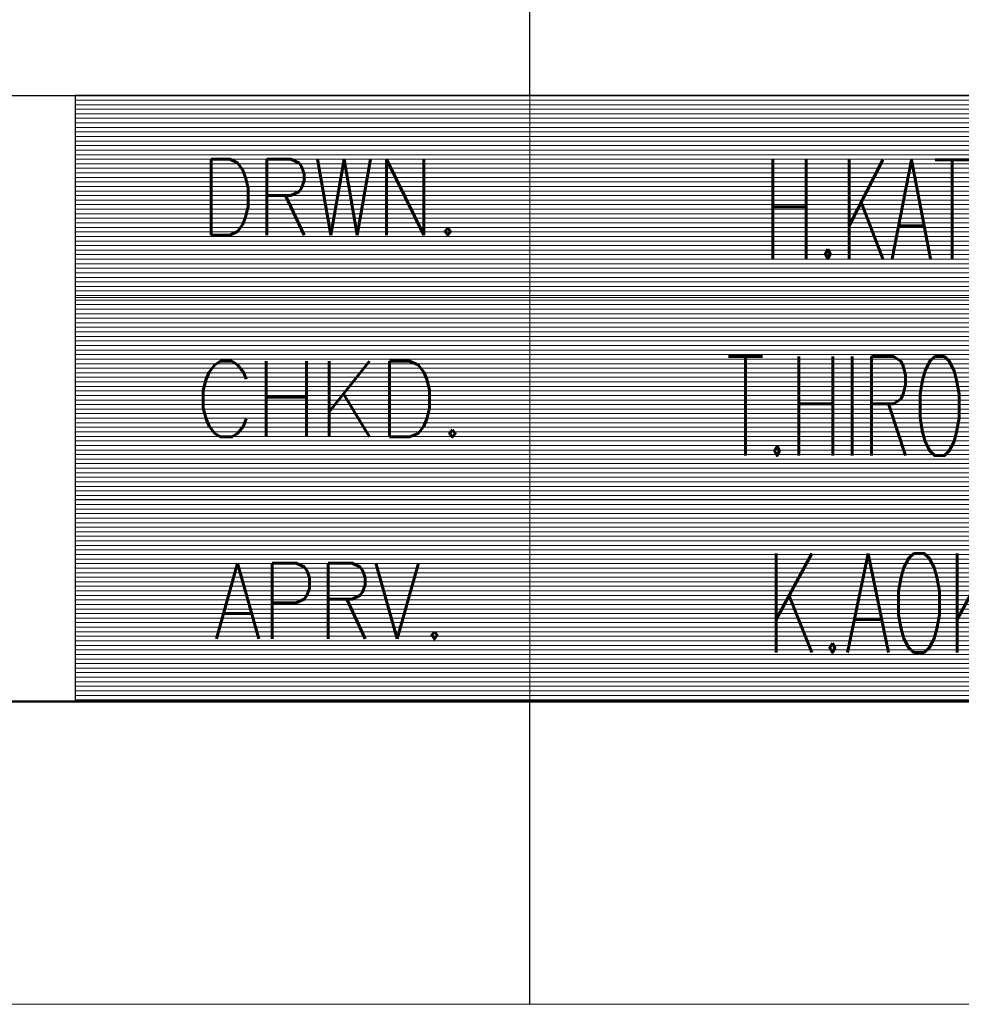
# Model space of a CAD drawing. Header units: millimetres. Extents: x 0 to 1300, y 0 to 891.
# Tile 5 of 132: x 579 to 673, y 0 to 98. Entities that reach past the tile are written whole.
import ezdxf

# ---------------------------------------------------------------- set-up
doc = ezdxf.new("R2010")
doc.units = ezdxf.units.MM
doc.header["$LTSCALE"] = 0.545669
doc.layers.add('NoLayerName_001', color=7, linetype='Continuous')
doc.styles.get("Standard").update_dxf_attribs({"font": 'txt', "bigfont": 'extfont2'})

# ---------------------------------------------------------------- blocks, each defined once
blk = doc.blocks.new('JZB_0004')
at = {"layer": 'NoLayerName_001', "color": 3, "lineweight": 13, "char_height": 3.27, "attachment_point": 5}
for s, insert in [('\\A1;\\W0.5625;H.KATO', (84.818, 14.635)), ('\\A1;\\W0.5714;T.HIROSE', (84.818, 8.135)), ('\\A1;\\W0.6000;K.AOKI', (84.818, 1.635))]:
    blk.add_mtext(s, dxfattribs=dict(at, insert=insert))
blk = doc.blocks.new('*X113')
at = {"color": 7, "linetype": 'Continuous', "lineweight": 13}
for p, q in [((0, 19.8), (40, 19.8)), ((0, 19.65), (40, 19.65)), ((0, 19.5), (40, 19.5)), ((0, 19.35), (40, 19.35)), ((0, 19.2), (40, 19.2)), ((0, 19.05), (40, 19.05)), ((0, 18.9), (40, 18.9)), ((0, 18.75), (40, 18.75)), ((0, 18.6), (40, 18.6)), ((0, 18.45), (40, 18.45)), ((0, 18.3), (40, 18.3)), ((0, 18.15), (40, 18.15)), ((0, 18), (40, 18)), ((0, 17.85), (40, 17.85)), ((0, 17.7), (40, 17.7)), ((0, 17.55), (40, 17.55)), ((0, 17.4), (40, 17.4)), ((0, 17.25), (40, 17.25)), ((0, 17.1), (40, 17.1)), ((0, 16.95), (40, 16.95)), ((0, 16.8), (40, 16.8)), ((0, 16.65), (40, 16.65)), ((0, 16.5), (40, 16.5)), ((0, 16.35), (40, 16.35)), ((0, 16.2), (40, 16.2)), ((0, 16.05), (40, 16.05)), ((0, 15.9), (40, 15.9)), ((0, 15.75), (40, 15.75)), ((0, 15.6), (40, 15.6)), ((0, 15.45), (40, 15.45)), ((0, 15.3), (40, 15.3)), ((0, 15.15), (40, 15.15)), ((0, 15), (40, 15)), ((0, 14.85), (40, 14.85)), ((0, 14.7), (40, 14.7)), ((0, 14.55), (40, 14.55)), ((0, 14.4), (40, 14.4)), ((0, 14.25), (40, 14.25)), ((0, 14.1), (40, 14.1)), ((0, 13.95), (40, 13.95)), ((0, 13.8), (40, 13.8)), ((0, 13.65), (40, 13.65)), ((0, 13.5), (40, 13.5)), ((0, 13.35), (40, 13.35)), ((0, 13.2), (40, 13.2)), ((0, 13.05), (40, 13.05)), ((0, 12.9), (40, 12.9)), ((0, 12.75), (40, 12.75)), ((0, 12.6), (40, 12.6)), ((0, 12.45), (40, 12.45)), ((0, 12.3), (40, 12.3)), ((0, 12.15), (40, 12.15)), ((0, 12), (40, 12)), ((0, 11.85), (40, 11.85)), ((0, 11.7), (40, 11.7)), ((0, 11.55), (40, 11.55)), ((0, 11.4), (40, 11.4)), ((0, 11.25), (40, 11.25)), ((0, 11.1), (40, 11.1)), ((0, 10.95), (40, 10.95)), ((0, 10.8), (40, 10.8)), ((0, 10.65), (40, 10.65)), ((0, 10.5), (40, 10.5)), ((0, 10.35), (40, 10.35)), ((0, 10.2), (40, 10.2)), ((0, 10.05), (40, 10.05)), ((0, 9.9), (40, 9.9)), ((0, 9.75), (40, 9.75)), ((0, 9.6), (40, 9.6)), ((0, 9.45), (40, 9.45)), ((0, 9.3), (40, 9.3)), ((0, 9.15), (40, 9.15)), ((0, 9), (40, 9)), ((0, 8.85), (40, 8.85)), ((0, 8.7), (40, 8.7)), ((0, 8.55), (40, 8.55)), ((0, 8.4), (40, 8.4)), ((0, 8.25), (40, 8.25)), ((0, 8.1), (40, 8.1)), ((0, 7.95), (40, 7.95)), ((0, 7.8), (40, 7.8)), ((0, 7.65), (40, 7.65)), ((0, 7.5), (40, 7.5)), ((0, 7.35), (40, 7.35)), ((0, 7.2), (40, 7.2)), ((0, 7.05), (40, 7.05)), ((0, 6.9), (40, 6.9)), ((0, 6.75), (40, 6.75)), ((0, 6.6), (40, 6.6)), ((0, 6.45), (40, 6.45)), ((0, 6.3), (40, 6.3)), ((0, 6.15), (40, 6.15)), ((0, 6), (40, 6)), ((0, 5.85), (40, 5.85)), ((0, 5.7), (40, 5.7)), ((0, 5.55), (40, 5.55)), ((0, 5.4), (40, 5.4)), ((0, 5.25), (40, 5.25)), ((0, 5.1), (40, 5.1)), ((0, 4.95), (40, 4.95)), ((0, 4.8), (40, 4.8)), ((0, 4.65), (40, 4.65)), ((0, 4.5), (40, 4.5)), ((0, 4.35), (40, 4.35)), ((0, 4.2), (40, 4.2)), ((0, 4.05), (40, 4.05)), ((0, 3.9), (40, 3.9)), ((0, 3.75), (40, 3.75)), ((0, 3.6), (40, 3.6)), ((0, 3.45), (40, 3.45)), ((0, 3.3), (40, 3.3)), ((0, 3.15), (40, 3.15)), ((0, 3), (40, 3)), ((0, 2.85), (40, 2.85)), ((0, 2.7), (40, 2.7)), ((0, 2.55), (40, 2.55)), ((0, 2.4), (40, 2.4)), ((0, 2.25), (40, 2.25)), ((0, 2.1), (40, 2.1)), ((0, 1.95), (40, 1.95)), ((0, 1.8), (40, 1.8)), ((0, 1.65), (40, 1.65)), ((0, 1.5), (40, 1.5)), ((0, 1.35), (40, 1.35)), ((0, 1.2), (40, 1.2)), ((0, 1.05), (40, 1.05)), ((0, 0.9), (40, 0.9)), ((0, 0.75), (40, 0.75)), ((0, 0.6), (40, 0.6)), ((0, 0.45), (40, 0.45)), ((0, 0.3), (40, 0.3)), ((0, 0.15), (40, 0.15)), ((0, 0), (40, 0))]:
    blk.add_line(p, q, dxfattribs=at)
blk = doc.blocks.new('JZB_0011')
at = {"layer": 'NoLayerName_001', "color": 7, "linetype": 'Continuous', "lineweight": 25}
for p, q in [((170, 20), (170, 0)), ((210, 20), (170, 20)), ((170, 0), (210, 0))]:
    blk.add_line(p, q, dxfattribs=at)
blk.add_blockref('*X113', (170, 0.05))

msp = doc.modelspace()

# ---------------------------------------------------------------- linework, layer by layer
at = {"layer": 'NoLayerName_001', "color": 7, "linetype": 'Continuous', "lineweight": 25}
for p, q in [((630, 90), (630, 163.2)), ((75, 90), (1230, 90)), ((495, 90), (1230, 90)), ((630, 0), (630, 30))]:
    msp.add_line(p, q, dxfattribs=at)
at = {"layer": 'NoLayerName_001', "color": 2, "linetype": 'Continuous', "lineweight": 13}
for p, q in [((585, 90), (585, 30)), ((630, 30), (630, 90)), ((705, 69.9999), (585, 69.9999)), ((705, 50.0063), (585, 50.0063))]:
    msp.add_line(p, q, dxfattribs=at)
at = {"layer": 'NoLayerName_001', "color": 7, "linetype": 'Continuous', "lineweight": 50}
msp.add_line((1230, 30), (75, 30), dxfattribs=at)
at = {"layer": 'NoLayerName_001', "color": 7, "linetype": 'Continuous', "lineweight": 13}
msp.add_line((1260, 0), (0, 0), dxfattribs=at)

# ---------------------------------------------------------------- block references
at = {"layer": 'NoLayerName_001', "xscale": 3, "yscale": 3, "zscale": 3}
for name, p in [('JZB_0011', (75, 30)), ('JZB_0004', (411.5475, 34.845))]:
    msp.add_blockref(name, p, dxfattribs=at)

# ---------------------------------------------------------------- texts
at = {"layer": 'NoLayerName_001', "color": 2, "lineweight": 13, "char_height": 7.5, "attachment_point": 8}
for s, insert in [('\\A1;\\W0.8191;DRWN.', (610.287, 76.1917)), ('\\A1;\\W0.8821;CHKD.', (610.287, 56.1919)), ('\\A1;\\W0.8191;APRV.', (610.287, 36.1921))]:
    msp.add_mtext(s, dxfattribs=dict(at, insert=insert))

doc.saveas('drawing.dxf')
